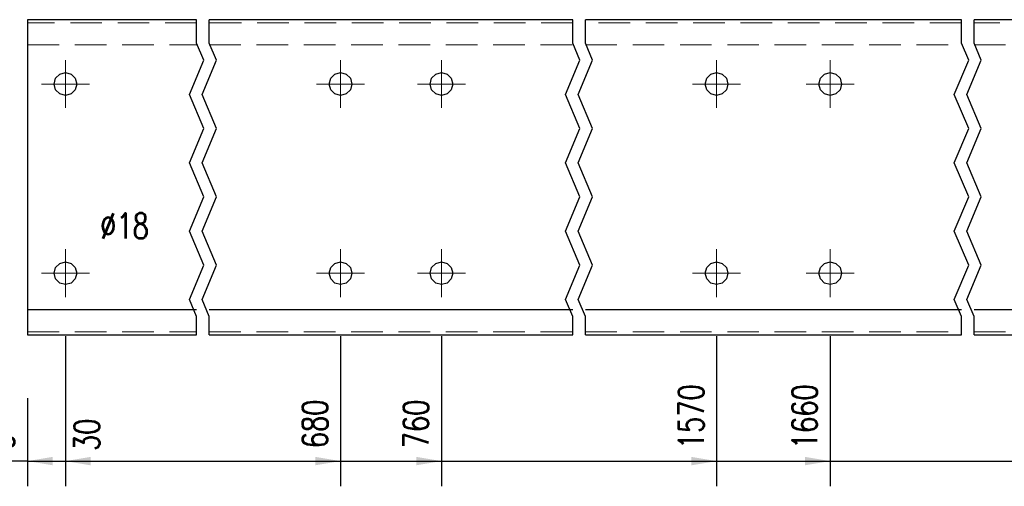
# Model space of a CAD drawing. Header units: millimetres. Extents: x -129 to 775, y 10833 to 11484.
# Tile 7 of 38: x -87 to -9, y 11120 to 11157. Entities that reach past the tile are written whole.
import ezdxf

# ---------------------------------------------------------------- set-up
doc = ezdxf.new("R2010")
doc.units = ezdxf.units.MM
doc.header["$LTSCALE"] = 10
doc.linetypes.add('HIDDEN', pattern=[0.375, 0.25, -0.125])
doc.linetypes.add('MITTE', pattern=[2, 1.25, -0.25, 0.25, -0.25])
doc.layers.get('Defpoints').update_dxf_attribs({"color": 1})
for name, color, linetype, lineweight in [('PS_Bolt', 4, 'Continuous', 13), ('PS_DIM', 4, 'Continuous', 13), ('PS_Hidden', 2, 'HIDDEN', 9), ('PS_Mid', 5, 'MITTE', 15), ('PS_Shape', 161, 'Continuous', 30), ('PS_SOLID', 7, 'Continuous', 30)]:
    doc.layers.add(name, color=color, linetype=linetype, lineweight=lineweight)
doc.styles.add('simplex', font='simplex.shx', dxfattribs={"width": 0.75})
doc.dimstyles.new('1_10_GŁ_DS1-LS10', dxfattribs={"dimtxt": 2, "dimasz": 2, "dimexe": 2, "dimexo": 5, "dimgap": 1, "dimtad": 1, "dimjust": 4, "dimdec": 0, "dimlfac": 10, "dimtxsty": 'simplex', "dimblk1": 'NONE', "dimsah": 1, "dimcen": 2, "dimclrd": 256, "dimclre": 256, "dimclrt": 3, "dimadec": 1, "dimazin": 0, "dimtfac": 1, "dimtdec": 0, "dimtmove": 2, "dimatfit": 3, "dimfxl": 1, "dimarcsym": 0})

# ---------------------------------------------------------------- blocks, each defined once
blk = doc.blocks.new('*D86')
at = {"layer": 'Defpoints', "color": 0, "transparency": 16777216}
for p in [(-86.576, 11131.852), (-86.576, 11131.852), (-86.576, 11121.852)]:
    blk.add_point(p, dxfattribs=at)
at = {"layer": 'PS_DIM', "lineweight": -2, "transparency": 16777216}
for p, q in [((-86.576, 11126.852), (-86.576, 11119.852)), ((-86.576, 11126.852), (-86.576, 11119.852)), ((-86.576, 11121.852), (-88.576, 11121.852)), ((-86.576, 11121.852), (-86.576, 11121.852)), ((-84.576, 11121.852), (-82.576, 11121.852))]:
    blk.add_line(p, q, dxfattribs=at)
at = {"layer": 'PS_DIM', "transparency": 16777216}
blk.add_solid([(-84.576, 11122.186), (-84.576, 11121.519), (-86.576, 11121.852)], dxfattribs=at)
at = {"layer": 'PS_DIM', "color": 3, "transparency": 16777216, "insert": (-88.596, 11123.372), "char_height": 2, "attachment_point": 5, "rotation": 90, "style": 'simplex'}
blk.add_mtext('0', dxfattribs=at)
blk = doc.blocks.new('_None')
blk = doc.blocks.new('*D87')
at = {"layer": 'Defpoints', "color": 0, "transparency": 16777216}
for p in [(-83.576, 11136.752), (-86.576, 11131.852), (-83.576, 11121.852)]:
    blk.add_point(p, dxfattribs=at)
at = {"layer": 'PS_DIM', "lineweight": -2, "transparency": 16777216}
for p, q in [((-83.576, 11131.752), (-83.576, 11119.852)), ((-86.576, 11126.852), (-86.576, 11119.852)), ((-86.576, 11121.852), (-88.576, 11121.852)), ((-86.576, 11121.852), (-83.576, 11121.852)), ((-81.576, 11121.852), (-79.576, 11121.852))]:
    blk.add_line(p, q, dxfattribs=at)
at = {"layer": 'PS_DIM', "transparency": 16777216}
blk.add_solid([(-81.576, 11122.186), (-81.576, 11121.519), (-83.576, 11121.852)], dxfattribs=at)
at = {"layer": 'PS_DIM', "color": 3, "transparency": 16777216, "insert": (-81.873, 11123.938), "char_height": 2, "attachment_point": 5, "rotation": 90, "style": 'simplex'}
blk.add_mtext('30', dxfattribs=at)
blk = doc.blocks.new('*D88')
at = {"layer": 'Defpoints', "color": 0, "transparency": 16777216}
for p in [(-61.776, 11136.752), (-86.576, 11131.852), (-61.776, 11121.852)]:
    blk.add_point(p, dxfattribs=at)
at = {"layer": 'PS_DIM', "lineweight": -2, "transparency": 16777216}
for p, q in [((-61.776, 11131.752), (-61.776, 11119.852)), ((-86.576, 11126.852), (-86.576, 11119.852)), ((-86.576, 11121.852), (-63.776, 11121.852))]:
    blk.add_line(p, q, dxfattribs=at)
at = {"layer": 'PS_DIM', "transparency": 16777216}
blk.add_solid([(-63.776, 11122.186), (-63.776, 11121.519), (-61.776, 11121.852)], dxfattribs=at)
at = {"layer": 'PS_DIM', "color": 3, "transparency": 16777216, "insert": (-63.796, 11124.801), "char_height": 2, "attachment_point": 5, "rotation": 90, "style": 'simplex'}
blk.add_mtext('680', dxfattribs=at)
blk = doc.blocks.new('*D89')
at = {"layer": 'Defpoints', "color": 0, "transparency": 16777216}
for p in [(-53.776, 11136.752), (-86.576, 11131.852), (-53.776, 11121.852)]:
    blk.add_point(p, dxfattribs=at)
at = {"layer": 'PS_DIM', "lineweight": -2, "transparency": 16777216}
for p, q in [((-53.776, 11131.752), (-53.776, 11119.852)), ((-86.576, 11126.852), (-86.576, 11119.852)), ((-86.576, 11121.852), (-55.776, 11121.852))]:
    blk.add_line(p, q, dxfattribs=at)
at = {"layer": 'PS_DIM', "transparency": 16777216}
blk.add_solid([(-55.776, 11122.186), (-55.776, 11121.519), (-53.776, 11121.852)], dxfattribs=at)
at = {"layer": 'PS_DIM', "color": 3, "transparency": 16777216, "insert": (-55.796, 11124.801), "char_height": 2, "attachment_point": 5, "rotation": 90, "style": 'simplex'}
blk.add_mtext('760', dxfattribs=at)
blk = doc.blocks.new('*D90')
at = {"layer": 'Defpoints', "color": 0, "transparency": 16777216}
for p in [(-31.976, 11136.752), (-86.576, 11131.852), (-31.976, 11121.852)]:
    blk.add_point(p, dxfattribs=at)
at = {"layer": 'PS_DIM', "lineweight": -2, "transparency": 16777216}
for p, q in [((-31.976, 11131.752), (-31.976, 11119.852)), ((-86.576, 11126.852), (-86.576, 11119.852)), ((-86.576, 11121.852), (-33.976, 11121.852))]:
    blk.add_line(p, q, dxfattribs=at)
at = {"layer": 'PS_DIM', "transparency": 16777216}
blk.add_solid([(-33.976, 11122.186), (-33.976, 11121.519), (-31.976, 11121.852)], dxfattribs=at)
at = {"layer": 'PS_DIM', "color": 3, "transparency": 16777216, "insert": (-33.996, 11125.372), "char_height": 2, "attachment_point": 5, "rotation": 90, "style": 'simplex'}
blk.add_mtext('1570', dxfattribs=at)
blk = doc.blocks.new('*D91')
at = {"layer": 'Defpoints', "color": 0, "transparency": 16777216}
for p in [(-22.976, 11136.752), (-86.576, 11131.852), (-22.976, 11121.852)]:
    blk.add_point(p, dxfattribs=at)
at = {"layer": 'PS_DIM', "lineweight": -2, "transparency": 16777216}
for p, q in [((-22.976, 11131.752), (-22.976, 11119.852)), ((-86.576, 11126.852), (-86.576, 11119.852)), ((-86.576, 11121.852), (-24.976, 11121.852))]:
    blk.add_line(p, q, dxfattribs=at)
at = {"layer": 'PS_DIM', "transparency": 16777216}
blk.add_solid([(-24.976, 11122.186), (-24.976, 11121.519), (-22.976, 11121.852)], dxfattribs=at)
at = {"layer": 'PS_DIM', "color": 3, "transparency": 16777216, "insert": (-24.996, 11125.372), "char_height": 2, "attachment_point": 5, "rotation": 90, "style": 'simplex'}
blk.add_mtext('1660', dxfattribs=at)
blk = doc.blocks.new('*D92')
at = {"layer": 'Defpoints', "color": 0, "transparency": 16777216}
for p in [(-1.176, 11136.752), (-86.576, 11131.852), (-1.176, 11121.852)]:
    blk.add_point(p, dxfattribs=at)
at = {"layer": 'PS_DIM', "lineweight": -2, "transparency": 16777216}
for p, q in [((-1.176, 11131.752), (-1.176, 11119.852)), ((-86.576, 11126.852), (-86.576, 11119.852)), ((-86.576, 11121.852), (-3.176, 11121.852))]:
    blk.add_line(p, q, dxfattribs=at)
at = {"layer": 'PS_DIM', "transparency": 16777216}
blk.add_solid([(-3.176, 11122.186), (-3.176, 11121.519), (-1.176, 11121.852)], dxfattribs=at)
at = {"layer": 'PS_DIM', "color": 3, "transparency": 16777216, "insert": (-3.196, 11125.515), "char_height": 2, "attachment_point": 5, "rotation": 90, "style": 'simplex'}
blk.add_mtext('2580', dxfattribs=at)
blk = doc.blocks.new('*D93')
at = {"layer": 'Defpoints', "color": 0, "transparency": 16777216}
for p in [(20.624, 11136.752), (-86.576, 11131.852), (20.624, 11121.852)]:
    blk.add_point(p, dxfattribs=at)
at = {"layer": 'PS_DIM', "lineweight": -2, "transparency": 16777216}
for p, q in [((20.624, 11131.752), (20.624, 11119.852)), ((-86.576, 11126.852), (-86.576, 11119.852)), ((-86.576, 11121.852), (18.624, 11121.852))]:
    blk.add_line(p, q, dxfattribs=at)
at = {"layer": 'PS_DIM', "transparency": 16777216}
blk.add_solid([(18.624, 11122.186), (18.624, 11121.519), (20.624, 11121.852)], dxfattribs=at)
at = {"layer": 'PS_DIM', "color": 3, "transparency": 16777216, "insert": (18.604, 11125.515), "char_height": 2, "attachment_point": 5, "rotation": 90, "style": 'simplex'}
blk.add_mtext('3720', dxfattribs=at)
blk = doc.blocks.new('*D94')
at = {"layer": 'Defpoints', "color": 0, "transparency": 16777216}
for p in [(42.424, 11136.752), (-86.576, 11131.852), (42.424, 11121.852)]:
    blk.add_point(p, dxfattribs=at)
at = {"layer": 'PS_DIM', "lineweight": -2, "transparency": 16777216}
for p, q in [((42.424, 11131.752), (42.424, 11119.852)), ((-86.576, 11126.852), (-86.576, 11119.852)), ((-86.576, 11121.852), (40.424, 11121.852))]:
    blk.add_line(p, q, dxfattribs=at)
at = {"layer": 'PS_DIM', "transparency": 16777216}
blk.add_solid([(40.424, 11122.186), (40.424, 11121.519), (42.424, 11121.852)], dxfattribs=at)
at = {"layer": 'PS_DIM', "color": 3, "transparency": 16777216, "insert": (40.404, 11125.515), "char_height": 2, "attachment_point": 5, "rotation": 90, "style": 'simplex'}
blk.add_mtext('4660', dxfattribs=at)
blk = doc.blocks.new('*D95')
at = {"layer": 'Defpoints', "color": 0, "transparency": 16777216}
for p in [(64.224, 11136.752), (-86.576, 11131.852), (64.224, 11121.852)]:
    blk.add_point(p, dxfattribs=at)
at = {"layer": 'PS_DIM', "lineweight": -2, "transparency": 16777216}
for p, q in [((64.224, 11131.752), (64.224, 11119.852)), ((-86.576, 11126.852), (-86.576, 11119.852)), ((-86.576, 11121.852), (62.224, 11121.852))]:
    blk.add_line(p, q, dxfattribs=at)
at = {"layer": 'PS_DIM', "transparency": 16777216}
blk.add_solid([(62.224, 11122.186), (62.224, 11121.519), (64.224, 11121.852)], dxfattribs=at)
at = {"layer": 'PS_DIM', "color": 3, "transparency": 16777216, "insert": (62.204, 11125.515), "char_height": 2, "attachment_point": 5, "rotation": 90, "style": 'simplex'}
blk.add_mtext('5580', dxfattribs=at)
blk = doc.blocks.new('*D96')
at = {"layer": 'Defpoints', "color": 0, "transparency": 16777216}
for p in [(86.024, 11136.752), (-86.576, 11131.852), (86.024, 11121.852)]:
    blk.add_point(p, dxfattribs=at)
at = {"layer": 'PS_DIM', "lineweight": -2, "transparency": 16777216}
for p, q in [((86.024, 11131.752), (86.024, 11119.852)), ((-86.576, 11126.852), (-86.576, 11119.852)), ((-86.576, 11121.852), (84.024, 11121.852))]:
    blk.add_line(p, q, dxfattribs=at)
at = {"layer": 'PS_DIM', "transparency": 16777216}
blk.add_solid([(84.024, 11122.186), (84.024, 11121.519), (86.024, 11121.852)], dxfattribs=at)
at = {"layer": 'PS_DIM', "color": 3, "transparency": 16777216, "insert": (84.004, 11125.372), "char_height": 2, "attachment_point": 5, "rotation": 90, "style": 'simplex'}
blk.add_mtext('6150', dxfattribs=at)
blk = doc.blocks.new('*D97')
at = {"layer": 'Defpoints', "color": 0, "transparency": 16777216}
for p in [(107.824, 11136.752), (-86.576, 11131.852), (107.824, 11121.852)]:
    blk.add_point(p, dxfattribs=at)
at = {"layer": 'PS_DIM', "lineweight": -2, "transparency": 16777216}
for p, q in [((107.824, 11131.752), (107.824, 11119.852)), ((-86.576, 11126.852), (-86.576, 11119.852)), ((-86.576, 11121.852), (105.824, 11121.852))]:
    blk.add_line(p, q, dxfattribs=at)
at = {"layer": 'PS_DIM', "transparency": 16777216}
blk.add_solid([(105.824, 11122.186), (105.824, 11121.519), (107.824, 11121.852)], dxfattribs=at)
at = {"layer": 'PS_DIM', "color": 3, "transparency": 16777216, "insert": (105.804, 11125.515), "char_height": 2, "attachment_point": 5, "rotation": 90, "style": 'simplex'}
blk.add_mtext('6680', dxfattribs=at)
blk = doc.blocks.new('*D98')
at = {"layer": 'Defpoints', "color": 0, "transparency": 16777216}
for p in [(115.824, 11136.752), (-86.576, 11131.852), (115.824, 11121.852)]:
    blk.add_point(p, dxfattribs=at)
at = {"layer": 'PS_DIM', "lineweight": -2, "transparency": 16777216}
for p, q in [((115.824, 11131.752), (115.824, 11119.852)), ((-86.576, 11126.852), (-86.576, 11119.852)), ((-86.576, 11121.852), (113.824, 11121.852))]:
    blk.add_line(p, q, dxfattribs=at)
at = {"layer": 'PS_DIM', "transparency": 16777216}
blk.add_solid([(113.824, 11122.186), (113.824, 11121.519), (115.824, 11121.852)], dxfattribs=at)
at = {"layer": 'PS_DIM', "color": 3, "transparency": 16777216, "insert": (113.804, 11125.515), "char_height": 2, "attachment_point": 5, "rotation": 90, "style": 'simplex'}
blk.add_mtext('6760', dxfattribs=at)
blk = doc.blocks.new('*D99')
at = {"layer": 'Defpoints', "color": 0, "transparency": 16777216}
for p in [(168.824, 11136.752), (-86.576, 11131.852), (168.824, 11121.852)]:
    blk.add_point(p, dxfattribs=at)
at = {"layer": 'PS_DIM', "lineweight": -2, "transparency": 16777216}
for p, q in [((168.824, 11131.752), (168.824, 11119.852)), ((-86.576, 11126.852), (-86.576, 11119.852)), ((-86.576, 11121.852), (166.824, 11121.852))]:
    blk.add_line(p, q, dxfattribs=at)
at = {"layer": 'PS_DIM', "transparency": 16777216}
blk.add_solid([(166.824, 11122.186), (166.824, 11121.519), (168.824, 11121.852)], dxfattribs=at)
at = {"layer": 'PS_DIM', "color": 3, "transparency": 16777216, "insert": (166.804, 11125.515), "char_height": 2, "attachment_point": 5, "rotation": 90, "style": 'simplex'}
blk.add_mtext('7290', dxfattribs=at)
blk = doc.blocks.new('*D100')
at = {"layer": 'Defpoints', "color": 0, "transparency": 16777216}
for p in [(-86.576, 11131.852), (171.824, 11131.852), (171.824, 11121.852)]:
    blk.add_point(p, dxfattribs=at)
at = {"layer": 'PS_DIM', "lineweight": -2, "transparency": 16777216}
for p, q in [((-86.576, 11126.852), (-86.576, 11119.852)), ((171.824, 11126.852), (171.824, 11119.852)), ((-86.576, 11121.852), (169.824, 11121.852))]:
    blk.add_line(p, q, dxfattribs=at)
at = {"layer": 'PS_DIM', "transparency": 16777216}
blk.add_solid([(169.824, 11122.186), (169.824, 11121.519), (171.824, 11121.852)], dxfattribs=at)
at = {"layer": 'PS_DIM', "color": 3, "transparency": 16777216, "insert": (170.337, 11125.597), "char_height": 2, "attachment_point": 5, "rotation": 90, "style": 'simplex'}
blk.add_mtext('7320', dxfattribs=at)
blk = doc.blocks.new('*X390')
at = {"color": 3, "linetype": 'Continuous'}
blk.add_line((-61.776, 11136.652), (-61.776, 11136.652), dxfattribs=at)
blk.add_line((-61.776, 11136.652), (-61.776, 11136.652), dxfattribs=at)
blk.add_line((-61.776, 11136.652), (-61.776, 11136.652), dxfattribs=at)
blk.add_line((-61.776, 11136.652), (-61.776, 11136.652), dxfattribs=at)
blk.add_line((-61.776, 11136.652), (-61.776, 11136.652), dxfattribs=at)
blk = doc.blocks.new('*X391')
at = {"color": 1}
for p, q in [((-73.176, 11154.995), (-73.176, 11156.852)), ((-72.176, 11154.995), (-72.176, 11156.852)), ((-43.376, 11154.995), (-43.376, 11156.852)), ((-42.376, 11154.995), (-42.376, 11156.852)), ((-12.576, 11154.995), (-12.576, 11156.852)), ((-11.576, 11154.995), (-11.576, 11156.852)), ((-72.603, 11153.64), (-73.176, 11154.995)), ((-71.603, 11153.64), (-72.176, 11154.995)), ((-42.803, 11153.64), (-43.376, 11154.995)), ((-41.803, 11153.64), (-42.376, 11154.995)), ((-12.003, 11153.64), (-12.576, 11154.995)), ((-11.003, 11153.64), (-11.576, 11154.995)), ((-73.749, 11150.931), (-72.603, 11153.64)), ((-72.749, 11150.931), (-71.603, 11153.64)), ((-43.949, 11150.931), (-42.803, 11153.64)), ((-42.949, 11150.931), (-41.803, 11153.64)), ((-13.149, 11150.931), (-12.003, 11153.64)), ((-12.149, 11150.931), (-11.003, 11153.64)), ((-72.603, 11148.222), (-73.749, 11150.931)), ((-71.603, 11148.222), (-72.749, 11150.931)), ((-42.803, 11148.222), (-43.949, 11150.931)), ((-41.803, 11148.222), (-42.949, 11150.931)), ((-12.003, 11148.222), (-13.149, 11150.931)), ((-11.003, 11148.222), (-12.149, 11150.931)), ((-73.749, 11145.513), (-72.603, 11148.222)), ((-72.749, 11145.513), (-71.603, 11148.222)), ((-43.949, 11145.513), (-42.803, 11148.222)), ((-42.949, 11145.513), (-41.803, 11148.222)), ((-13.149, 11145.513), (-12.003, 11148.222)), ((-12.149, 11145.513), (-11.003, 11148.222)), ((-72.603, 11142.804), (-73.749, 11145.513)), ((-71.603, 11142.804), (-72.749, 11145.513)), ((-42.803, 11142.804), (-43.949, 11145.513)), ((-41.803, 11142.804), (-42.949, 11145.513)), ((-12.003, 11142.804), (-13.149, 11145.513)), ((-11.003, 11142.804), (-12.149, 11145.513)), ((-73.749, 11140.095), (-72.603, 11142.804)), ((-72.749, 11140.095), (-71.603, 11142.804)), ((-43.949, 11140.095), (-42.803, 11142.804)), ((-42.949, 11140.095), (-41.803, 11142.804)), ((-13.149, 11140.095), (-12.003, 11142.804)), ((-12.149, 11140.095), (-11.003, 11142.804)), ((-72.603, 11137.386), (-73.749, 11140.095)), ((-71.603, 11137.386), (-72.749, 11140.095)), ((-42.803, 11137.386), (-43.949, 11140.095)), ((-41.803, 11137.386), (-42.949, 11140.095)), ((-12.003, 11137.386), (-13.149, 11140.095)), ((-11.003, 11137.386), (-12.149, 11140.095)), ((-73.749, 11134.677), (-72.603, 11137.386)), ((-72.749, 11134.677), (-71.603, 11137.386)), ((-43.949, 11134.677), (-42.803, 11137.386)), ((-42.949, 11134.677), (-41.803, 11137.386)), ((-13.149, 11134.677), (-12.003, 11137.386)), ((-12.149, 11134.677), (-11.003, 11137.386)), ((-73.176, 11133.323), (-73.749, 11134.677)), ((-72.176, 11133.323), (-72.749, 11134.677)), ((-43.376, 11133.323), (-43.949, 11134.677)), ((-42.376, 11133.323), (-42.949, 11134.677)), ((-12.576, 11133.323), (-13.149, 11134.677)), ((-11.576, 11133.323), (-12.149, 11134.677)), ((-73.176, 11131.852), (-73.176, 11133.323)), ((-72.176, 11131.852), (-72.176, 11133.323)), ((-43.376, 11131.852), (-43.376, 11133.323)), ((-42.376, 11131.852), (-42.376, 11133.323)), ((-12.576, 11131.852), (-12.576, 11133.323)), ((-11.576, 11131.852), (-11.576, 11133.323))]:
    blk.add_line(p, q, dxfattribs=at)
at = {"layer": 'PS_Hidden', "color": 2, "linetype": 'HIDDEN'}
for p, q in [((-73.176, 11156.602), (-86.576, 11156.602)), ((-43.376, 11156.602), (-72.176, 11156.602)), ((-12.576, 11156.602), (-42.376, 11156.602)), ((9.224, 11156.602), (-11.576, 11156.602)), ((-86.576, 11154.852), (-73.176, 11154.852)), ((-72.176, 11154.852), (-43.376, 11154.852)), ((-42.376, 11154.852), (-12.576, 11154.852)), ((-11.576, 11154.852), (9.224, 11154.852)), ((-86.576, 11132.102), (-73.176, 11132.102)), ((-72.176, 11132.102), (-43.376, 11132.102)), ((-42.376, 11132.102), (-12.576, 11132.102)), ((-11.576, 11132.102), (9.224, 11132.102))]:
    blk.add_line(p, q, dxfattribs=at)
at = {"layer": 'PS_Mid', "color": 5, "linetype": 'MITTE'}
for p, q in [((-83.576, 11153.652), (-83.576, 11149.852)), ((-61.776, 11153.652), (-61.776, 11149.852)), ((-53.776, 11153.652), (-53.776, 11149.852)), ((-31.976, 11153.652), (-31.976, 11149.852)), ((-22.976, 11153.652), (-22.976, 11149.852)), ((-81.676, 11151.752), (-85.476, 11151.752)), ((-59.876, 11151.752), (-63.676, 11151.752)), ((-51.876, 11151.752), (-55.676, 11151.752)), ((-30.076, 11151.752), (-33.876, 11151.752)), ((-21.076, 11151.752), (-24.876, 11151.752)), ((-83.576, 11138.652), (-83.576, 11134.852)), ((-61.776, 11138.652), (-61.776, 11134.852)), ((-53.776, 11138.652), (-53.776, 11134.852)), ((-31.976, 11138.652), (-31.976, 11134.852)), ((-22.976, 11138.652), (-22.976, 11134.852)), ((-81.676, 11136.752), (-85.476, 11136.752)), ((-59.876, 11136.752), (-63.676, 11136.752)), ((-51.876, 11136.752), (-55.676, 11136.752)), ((-30.076, 11136.752), (-33.876, 11136.752)), ((-21.076, 11136.752), (-24.876, 11136.752))]:
    blk.add_line(p, q, dxfattribs=at)
at = {"layer": 'PS_SOLID', "color": 7, "linetype": 'Continuous'}
for p, q in [((-83.576, 11156.852), (-86.576, 11156.852)), ((-86.576, 11156.852), (-86.576, 11133.852)), ((-73.176, 11156.852), (-83.576, 11156.852)), ((-61.776, 11156.852), (-72.176, 11156.852)), ((-53.776, 11156.852), (-61.776, 11156.852)), ((-43.376, 11156.852), (-53.776, 11156.852)), ((-31.976, 11156.852), (-42.376, 11156.852)), ((-22.976, 11156.852), (-31.976, 11156.852)), ((-12.576, 11156.852), (-22.976, 11156.852)), ((-1.176, 11156.852), (-11.576, 11156.852)), ((-84.356, 11152.202), (-84.026, 11152.532)), ((-84.026, 11152.532), (-83.576, 11152.652)), ((-83.576, 11152.652), (-83.126, 11152.532)), ((-83.126, 11152.532), (-82.797, 11152.202)), ((-62.556, 11152.202), (-62.226, 11152.532)), ((-62.226, 11152.532), (-61.776, 11152.652)), ((-61.776, 11152.652), (-61.326, 11152.532)), ((-61.326, 11152.532), (-60.997, 11152.202)), ((-54.556, 11152.202), (-54.226, 11152.532)), ((-54.226, 11152.532), (-53.776, 11152.652)), ((-53.776, 11152.652), (-53.326, 11152.532)), ((-53.326, 11152.532), (-52.997, 11152.202)), ((-32.756, 11152.202), (-32.426, 11152.532)), ((-32.426, 11152.532), (-31.976, 11152.652)), ((-31.976, 11152.652), (-31.526, 11152.532)), ((-31.526, 11152.532), (-31.197, 11152.202)), ((-23.756, 11152.202), (-23.426, 11152.532)), ((-23.426, 11152.532), (-22.976, 11152.652)), ((-22.976, 11152.652), (-22.526, 11152.532)), ((-22.526, 11152.532), (-22.197, 11152.202)), ((-84.476, 11151.752), (-84.356, 11152.202)), ((-84.356, 11151.302), (-84.476, 11151.752)), ((-82.797, 11152.202), (-82.676, 11151.752)), ((-82.676, 11151.752), (-82.797, 11151.302)), ((-62.676, 11151.752), (-62.556, 11152.202)), ((-62.556, 11151.302), (-62.676, 11151.752)), ((-60.997, 11152.202), (-60.876, 11151.752)), ((-60.876, 11151.752), (-60.997, 11151.302)), ((-54.676, 11151.752), (-54.556, 11152.202)), ((-54.556, 11151.302), (-54.676, 11151.752)), ((-52.997, 11152.202), (-52.876, 11151.752)), ((-52.876, 11151.752), (-52.997, 11151.302)), ((-32.876, 11151.752), (-32.756, 11152.202)), ((-32.756, 11151.302), (-32.876, 11151.752)), ((-31.197, 11152.202), (-31.076, 11151.752)), ((-31.076, 11151.752), (-31.197, 11151.302)), ((-23.876, 11151.752), (-23.756, 11152.202)), ((-23.756, 11151.302), (-23.876, 11151.752)), ((-22.197, 11152.202), (-22.076, 11151.752)), ((-22.076, 11151.752), (-22.197, 11151.302)), ((-84.026, 11150.973), (-84.356, 11151.302)), ((-83.576, 11150.852), (-84.026, 11150.973)), ((-83.126, 11150.973), (-83.576, 11150.852)), ((-82.797, 11151.302), (-83.126, 11150.973)), ((-62.226, 11150.973), (-62.556, 11151.302)), ((-61.776, 11150.852), (-62.226, 11150.973)), ((-61.326, 11150.973), (-61.776, 11150.852)), ((-60.997, 11151.302), (-61.326, 11150.973)), ((-54.226, 11150.973), (-54.556, 11151.302)), ((-53.776, 11150.852), (-54.226, 11150.973)), ((-53.326, 11150.973), (-53.776, 11150.852)), ((-52.997, 11151.302), (-53.326, 11150.973)), ((-32.426, 11150.973), (-32.756, 11151.302)), ((-31.976, 11150.852), (-32.426, 11150.973)), ((-31.526, 11150.973), (-31.976, 11150.852)), ((-31.197, 11151.302), (-31.526, 11150.973)), ((-23.426, 11150.973), (-23.756, 11151.302)), ((-22.976, 11150.852), (-23.426, 11150.973)), ((-22.526, 11150.973), (-22.976, 11150.852)), ((-22.197, 11151.302), (-22.526, 11150.973)), ((-84.026, 11137.532), (-83.576, 11137.652)), ((-83.576, 11137.652), (-83.126, 11137.532)), ((-62.226, 11137.532), (-61.776, 11137.652)), ((-61.776, 11137.652), (-61.326, 11137.532)), ((-54.226, 11137.532), (-53.776, 11137.652)), ((-53.776, 11137.652), (-53.326, 11137.532)), ((-32.426, 11137.532), (-31.976, 11137.652)), ((-31.976, 11137.652), (-31.526, 11137.532)), ((-23.426, 11137.532), (-22.976, 11137.652)), ((-22.976, 11137.652), (-22.526, 11137.532)), ((-84.476, 11136.752), (-84.356, 11137.202)), ((-84.356, 11137.202), (-84.026, 11137.532)), ((-83.126, 11137.532), (-82.797, 11137.202)), ((-82.797, 11137.202), (-82.676, 11136.752)), ((-62.676, 11136.752), (-62.556, 11137.202)), ((-62.556, 11137.202), (-62.226, 11137.532)), ((-61.326, 11137.532), (-60.997, 11137.202)), ((-60.997, 11137.202), (-60.876, 11136.752)), ((-54.676, 11136.752), (-54.556, 11137.202)), ((-54.556, 11137.202), (-54.226, 11137.532)), ((-53.326, 11137.532), (-52.997, 11137.202)), ((-52.997, 11137.202), (-52.876, 11136.752)), ((-32.876, 11136.752), (-32.756, 11137.202)), ((-32.756, 11137.202), (-32.426, 11137.532)), ((-31.526, 11137.532), (-31.197, 11137.202)), ((-31.197, 11137.202), (-31.076, 11136.752)), ((-23.876, 11136.752), (-23.756, 11137.202)), ((-23.756, 11137.202), (-23.426, 11137.532)), ((-22.526, 11137.532), (-22.197, 11137.202)), ((-22.197, 11137.202), (-22.076, 11136.752)), ((-84.356, 11136.302), (-84.476, 11136.752)), ((-84.026, 11135.973), (-84.356, 11136.302)), ((-82.797, 11136.302), (-83.126, 11135.973)), ((-82.676, 11136.752), (-82.797, 11136.302)), ((-62.556, 11136.302), (-62.676, 11136.752)), ((-62.226, 11135.973), (-62.556, 11136.302)), ((-60.997, 11136.302), (-61.326, 11135.973)), ((-60.876, 11136.752), (-60.997, 11136.302)), ((-54.556, 11136.302), (-54.676, 11136.752)), ((-54.226, 11135.973), (-54.556, 11136.302)), ((-52.997, 11136.302), (-53.326, 11135.973)), ((-52.876, 11136.752), (-52.997, 11136.302)), ((-32.756, 11136.302), (-32.876, 11136.752)), ((-32.426, 11135.973), (-32.756, 11136.302)), ((-31.197, 11136.302), (-31.526, 11135.973)), ((-31.076, 11136.752), (-31.197, 11136.302)), ((-23.756, 11136.302), (-23.876, 11136.752)), ((-23.426, 11135.973), (-23.756, 11136.302)), ((-22.197, 11136.302), (-22.526, 11135.973)), ((-22.076, 11136.752), (-22.197, 11136.302)), ((-83.576, 11135.852), (-84.026, 11135.973)), ((-83.126, 11135.973), (-83.576, 11135.852)), ((-61.776, 11135.852), (-62.226, 11135.973)), ((-61.326, 11135.973), (-61.776, 11135.852)), ((-53.776, 11135.852), (-54.226, 11135.973)), ((-53.326, 11135.973), (-53.776, 11135.852)), ((-31.976, 11135.852), (-32.426, 11135.973)), ((-31.526, 11135.973), (-31.976, 11135.852)), ((-22.976, 11135.852), (-23.426, 11135.973)), ((-22.526, 11135.973), (-22.976, 11135.852)), ((-73.176, 11133.852), (-86.576, 11133.852)), ((-86.576, 11133.852), (-86.576, 11131.852)), ((-43.376, 11133.852), (-72.176, 11133.852)), ((-12.576, 11133.852), (-42.376, 11133.852)), ((9.224, 11133.852), (-11.576, 11133.852)), ((-86.576, 11131.852), (-73.176, 11131.852)), ((-72.176, 11131.852), (-43.376, 11131.852)), ((-42.376, 11131.852), (-12.576, 11131.852)), ((-11.576, 11131.852), (9.224, 11131.852))]:
    blk.add_line(p, q, dxfattribs=at)
blk = doc.blocks.new('*X393')
at = {"color": 3, "linetype": 'Continuous'}
blk.add_line((-53.776, 11151.652), (-53.776, 11151.652), dxfattribs=at)
blk.add_line((-53.776, 11151.652), (-53.776, 11151.652), dxfattribs=at)
blk.add_line((-53.776, 11151.652), (-53.776, 11151.652), dxfattribs=at)
blk.add_line((-53.776, 11151.652), (-53.776, 11151.652), dxfattribs=at)
blk.add_line((-53.776, 11151.652), (-53.776, 11151.652), dxfattribs=at)
blk = doc.blocks.new('*X394')
at = {"color": 3, "linetype": 'Continuous'}
blk.add_line((-61.776, 11151.652), (-61.776, 11151.652), dxfattribs=at)
blk.add_line((-61.776, 11151.652), (-61.776, 11151.652), dxfattribs=at)
blk.add_line((-61.776, 11151.652), (-61.776, 11151.652), dxfattribs=at)
blk.add_line((-61.776, 11151.652), (-61.776, 11151.652), dxfattribs=at)
blk.add_line((-61.776, 11151.652), (-61.776, 11151.652), dxfattribs=at)
blk = doc.blocks.new('*X396')
at = {"color": 3, "linetype": 'Continuous'}
blk.add_line((-53.776, 11136.652), (-53.776, 11136.652), dxfattribs=at)
blk.add_line((-53.776, 11136.652), (-53.776, 11136.652), dxfattribs=at)
blk.add_line((-53.776, 11136.652), (-53.776, 11136.652), dxfattribs=at)
blk.add_line((-53.776, 11136.652), (-53.776, 11136.652), dxfattribs=at)
blk.add_line((-53.776, 11136.652), (-53.776, 11136.652), dxfattribs=at)

msp = doc.modelspace()

# ---------------------------------------------------------------- block references
at = {"layer": 'PS_Bolt', "color": 3}
for name in ['*X394', '*X393', '*X390', '*X396']:
    msp.add_blockref(name, (0, 0), dxfattribs=at)
at = {"layer": 'PS_Shape', "color": 5}
msp.add_blockref('*X391', (0, 0), dxfattribs=at)

# ---------------------------------------------------------------- texts
at = {"layer": 'PS_DIM', "insert": (-80.818, 11139.51), "char_height": 2, "attachment_point": 7, "style": 'simplex'}
msp.add_mtext('\\A1;%%c18', dxfattribs=at)

# ---------------------------------------------------------------- dimensions: what is measured, and where the dimension line sits
at = {"layer": 'PS_DIM'}
for base, p1, p2, picture, middle in [((-83.576, 11121.852), (-86.576, 11131.852), (-83.576, 11136.752), '*D87', (-81.873, 11123.938)), ((-86.5761, 11121.8522), (-86.5762, 11131.8522), (-86.5761, 11131.8522), '*D86', (-88.5961, 11123.3722))]:
    dim = msp.add_linear_dim(base=base, p1=p1, p2=p2, dimstyle='1_10_GŁ_DS1-LS10', dxfattribs=at)
    dim.commit()
    dim.dimension.update_dxf_attribs({"geometry": picture, "text_midpoint": middle, "dimtype": 128, "text_rotation": 90})
for base, p2, text, picture, middle in [((-61.776, 11121.852), (-61.776, 11136.752), '680', '*D88', (-63.796, 11124.801)), ((-53.776, 11121.852), (-53.776, 11136.752), '760', '*D89', (-55.796, 11124.801)), ((-31.976, 11121.852), (-31.976, 11136.752), '1570', '*D90', (-33.996, 11125.372)), ((-22.976, 11121.852), (-22.976, 11136.752), '1660', '*D91', (-24.996, 11125.372)), ((-1.176, 11121.852), (-1.176, 11136.752), '2580', '*D92', (-3.196, 11125.515)), ((20.624, 11121.852), (20.624, 11136.752), '3720', '*D93', (18.604, 11125.515)), ((42.424, 11121.852), (42.424, 11136.752), '4660', '*D94', (40.404, 11125.515)), ((64.224, 11121.852), (64.224, 11136.752), '5580', '*D95', (62.204, 11125.515)), ((86.024, 11121.852), (86.024, 11136.752), '6150', '*D96', (84.004, 11125.372)), ((107.824, 11121.852), (107.824, 11136.752), '6680', '*D97', (105.804, 11125.515)), ((115.824, 11121.852), (115.824, 11136.752), '6760', '*D98', (113.804, 11125.515)), ((168.824, 11121.852), (168.824, 11136.752), '7290', '*D99', (166.804, 11125.515)), ((171.824, 11121.852), (171.824, 11131.852), '7320', '*D100', (170.337, 11125.597))]:
    dim = msp.add_linear_dim(base=base, p1=(-86.576, 11131.852), p2=p2, text=text, dimstyle='1_10_GŁ_DS1-LS10', dxfattribs=at)
    dim.commit()
    dim.dimension.update_dxf_attribs({"geometry": picture, "text_midpoint": middle, "dimtype": 128, "text_rotation": 90})

doc.saveas('drawing.dxf')
